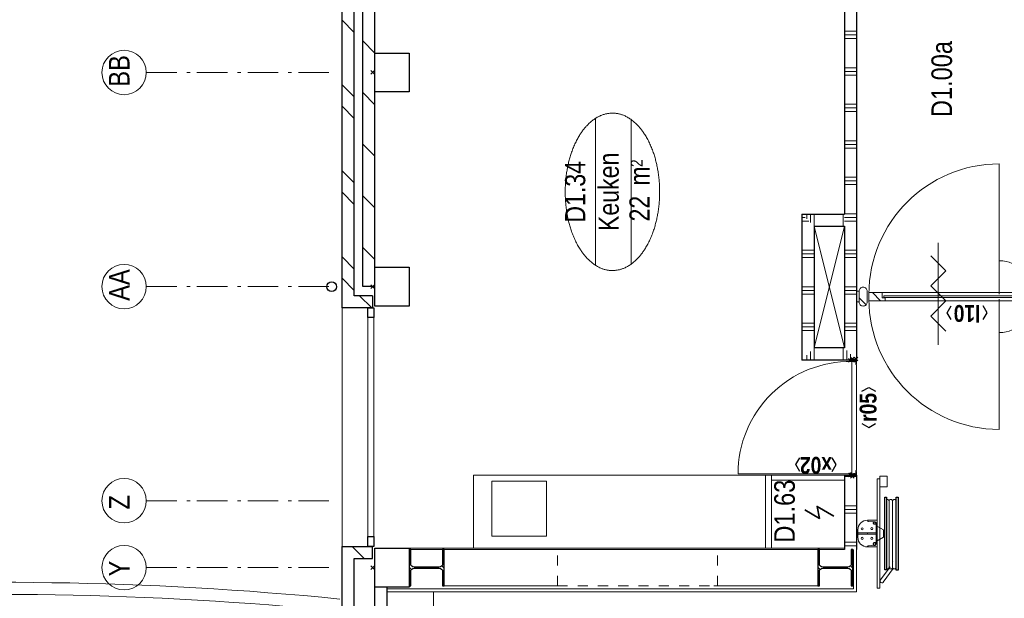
# Model space of a CAD drawing. Header units: millimetres. Extents: x 164327 to 368283, y 131426 to 274001.
# Tile 89 of 160: x 313646 to 321741, y 210241 to 214997. Entities that reach past the tile are written whole.
import ezdxf
from ezdxf.enums import TextEntityAlignment as Align

# ---------------------------------------------------------------- set-up
doc = ezdxf.new("R2010")
doc.units = ezdxf.units.MM
doc.header["$LTSCALE"] = 400
doc.header["$PDMODE"] = 3
doc.header["$PDSIZE"] = 15
for name, pattern in [('STYLE_01', [0.416641, 0.208282, -0.208359]), ('STYLE_02', [0.694427, 0.486069, -0.208359]), ('STYLE_06', [1.041641, 0.625, -0.208282, 0.069427, -0.138931])]:
    doc.linetypes.add(name, pattern=pattern)
for name, color, linetype, lineweight in [('Buitenkozijnen', 140, 'Continuous', 15), ('Kozijnmerken', 43, 'Continuous', 9), ('mat-afdichting', 9, 'Continuous', 5), ('mat-aluminium', 140, 'Continuous', 15), ('mat-baksteen', 5, 'Continuous', 25), ('mat-beton (ihwg)', 5, 'Continuous', 25), ('mat-glas-hor', 5, 'Continuous', 15), ('mat-kalkzandsteen', 5, 'Continuous', 25), ('mat-multiplex-hor', 140, 'Continuous', 15), ('mat-naaldhout', 140, 'Continuous', 15), ('mat-scheidingswand-horizontaal', 5, 'Continuous', 25), ('mat-spuitwerk_marmo', 43, 'STYLE_02', 20), ('mat-staal', 5, 'Continuous', 25), ('None', 7, 'Continuous', 9), ('Ruimtenummers', 5, 'Continuous', 25), ('Tekst', 140, 'Continuous', 15)]:
    doc.layers.add(name, color=color, linetype=linetype, lineweight=lineweight)
doc.styles.add('Arial Narrow', font='ARIALN.TTF', dxfattribs={"height": 222.25})
doc.styles.add('Arial Narrow (bold)', font='ARIALNB.TTF', dxfattribs={"height": 172.861111})

# ---------------------------------------------------------------- blocks, each defined once
blk = doc.blocks.new('*X700')
at = {"layer": 'None', "lineweight": 5}
blk.add_line((23345.1, 4253.2), (23412.1, 4320.2), dxfattribs=at)
blk = doc.blocks.new('*U701')
at = {"layer": 'mat-glas-hor', "color": 140, "lineweight": 15}
blk.add_lwpolyline([(23384.6, 3116.5), (23384.6, 4227.5), (23372.6, 4227.5), (23372.6, 3116.5)], close=True, dxfattribs=at)
at = {"layer": 'mat-naaldhout', "color": 140, "linetype": 'Continuous', "lineweight": 15}
for points in [[(23370.1, 4239.2), (23370.1, 4214.2), (23345.1, 4214.2), (23345.1, 4348.2), (23412.1, 4348.2), (23412.1, 4239.2)], [(23370.1, 3111.2), (23370.1, 3136.2), (23345.1, 3136.2), (23345.1, 3002.2), (23412.1, 3002.2), (23412.1, 3111.2)]]:
    blk.add_lwpolyline(points, close=True, dxfattribs=at)
at = {"layer": 'None', "color": 43, "linetype": 'Continuous', "lineweight": 9}
for p, q in [((22287.5, 3277.2), (23358.6, 3277.2)), ((24469.6, 3277.2), (23398.6, 3277.2))]:
    blk.add_line(p, q, dxfattribs=at)
at = {"layer": 'None', "color": 8, "lineweight": 5}
blk.add_lwpolyline([(23345.1, 4348.2), (23412.1, 4348.2), (23412.1, 3111.2), (23345.1, 3111.2)], close=True, dxfattribs=at)
at = {"layer": 'None', "color": 43, "linetype": 'Continuous', "lineweight": 9}
for centre, radius, start, end in [((23358.6, 3277.2), 1071.1, 90, 180), ((23398.6, 3277.2), 1071.1, 0, 90), ((23358.6, 3277.2), 275.3, 180, 270), ((23398.6, 3277.2), 275.3, 270, 0)]:
    blk.add_arc(centre, radius, start, end, dxfattribs=at)
at = {"layer": 'mat-naaldhout', "color": 140}
blk.add_blockref('*X700', (0, 0), dxfattribs=at)
blk = doc.blocks.new('*X192')
at = {"layer": 'None', "lineweight": 5}
blk.add_line((-23.7, -23.7), (33.5, 33.5), dxfattribs=at)
blk = doc.blocks.new('houten stijl 67 x 114')
at = {"layer": 'mat-naaldhout', "color": 140, "linetype": 'Continuous', "lineweight": 15, "flags": 128}
blk.add_lwpolyline([(33.5, 0), (33.5, 0, -0.414214), (0, -33.5), (0, -33.5, -0.414214), (-33.5, 0), (-33.5, 88), (-33.5, 88, -0.414214), (0, 121.5), (0, 121.5, -0.414214), (33.5, 88)], format="xyb", close=True, dxfattribs=at)
at = {"layer": 'mat-naaldhout', "color": 140}
blk.add_blockref('*X192', (0, 0), dxfattribs=at)
blk = doc.blocks.new('*U702')
at = {"layer": 'None', "color": 140, "linetype": 'Continuous', "lineweight": 15}
for points in [[(23334.6, 4450), (23422.6, 4450), (23422.6, 4430), (23334.6, 4430)], [(23334.6, 2920), (23422.6, 2920), (23422.6, 2900), (23334.6, 2900)]]:
    blk.add_lwpolyline(points, close=True, dxfattribs=at)
at = {"layer": 'None', "color": 7, "xscale": -1, "rotation": 270}
blk.add_blockref('houten stijl 67 x 114', (23334.6, 4396.5), dxfattribs=at)
at = {"layer": 'None', "color": 7}
blk.add_blockref('*U701', (0, 0), dxfattribs=at)
at = {"layer": 'None', "color": 7, "rotation": 90}
blk.add_blockref('houten stijl 67 x 114', (23422.6, 2953.5), dxfattribs=at)
blk = doc.blocks.new('*U826')
at = {"layer": 'None', "color": 140, "linetype": 'Continuous', "lineweight": 15}
blk.add_lwpolyline([(21311.1, 7600), (21911.1, 7600), (21911.1, 5200), (21311.1, 5200)], close=True, dxfattribs=at)
at = {"layer": 'None', "color": 43, "linetype": 'Continuous', "lineweight": 9}
blk.add_lwpolyline([(21411.1, 7450), (21861.1, 7450), (21861.1, 7000), (21411.1, 7000)], close=True, dxfattribs=at)
blk = doc.blocks.new('*X918')
at = {"layer": 'None', "lineweight": 9}
for p, q in [((23683.5, 8410), (23783.5, 8510)), ((24107.8, 8410), (24207.8, 8510)), ((24532, 8410), (24632, 8510)), ((24956.3, 8410), (25056.3, 8510)), ((25380.6, 8410), (25480.6, 8510)), ((25804.8, 8410), (25904.8, 8510)), ((26229.1, 8410), (26329.1, 8510)), ((26653.4, 8410), (26753.4, 8510)), ((27077.6, 8410), (27177.6, 8510)), ((27501.9, 8410), (27601.9, 8510)), ((27926.1, 8410), (28026.1, 8510)), ((28350.4, 8410), (28450.4, 8510)), ((28774.7, 8410), (28874.7, 8510))]:
    blk.add_line(p, q, dxfattribs=at)
blk = doc.blocks.new('*X919')
at = {"layer": 'None', "lineweight": 9}
for p, q in [((23429.2, 8580), (23529.2, 8680)), ((23605.6, 8580), (23705.6, 8680)), ((24136.3, 8580), (24236.3, 8680)), ((24312.7, 8580), (24412.7, 8680)), ((24843.5, 8580), (24943.5, 8680)), ((25019.8, 8580), (25119.8, 8680)), ((25550.6, 8580), (25650.6, 8680)), ((25727, 8580), (25827, 8680)), ((26257.7, 8580), (26357.7, 8680)), ((26434.1, 8580), (26534.1, 8680)), ((26964.8, 8580), (27064.8, 8680)), ((27141.2, 8580), (27241.2, 8680)), ((27671.9, 8580), (27771.9, 8680)), ((27848.3, 8580), (27948.3, 8680)), ((28379, 8580), (28479, 8680)), ((28555.4, 8580), (28655.4, 8680))]:
    blk.add_line(p, q, dxfattribs=at)
blk = doc.blocks.new('*X952')
at = {"layer": 'None', "lineweight": 9}
blk.add_line((21226.1, 8498.1), (21326.1, 8598.1), dxfattribs=at)
blk = doc.blocks.new('*U200')
at = {"layer": 'Buitenkozijnen', "lineweight": 15}
for p, q in [((-10, 0), (-10, -1960)), ((-10, 0), (40, 0)), ((40, 0), (40, -1960)), ((-10, -1960), (40, -1960))]:
    blk.add_line(p, q, dxfattribs=at)
blk = doc.blocks.new('Gevelpui best 1960')
at = {"layer": 'Buitenkozijnen', "color": 43, "lineweight": 9}
blk.add_line((250, 0), (250, -1960), dxfattribs=at)
at = {"layer": 'Buitenkozijnen', "color": 92, "lineweight": 25}
for points in [[(-10, 0), (40, 0), (40, -80), (-10, -80)], [(-10, -1880), (40, -1880), (40, -1960), (-10, -1960)]]:
    blk.add_lwpolyline(points, close=True, dxfattribs=at)
at = {"layer": 'Buitenkozijnen'}
blk.add_blockref('*U200', (0, 0), dxfattribs=at)
blk = doc.blocks.new('HWA')
at = {"layer": 'None', "color": 92, "linetype": 'Continuous', "lineweight": 25}
blk.add_circle((0, -74), 40, dxfattribs=at)
blk = doc.blocks.new('Kolom 280x320')
at = {"layer": 'mat-beton (ihwg)', "lineweight": 25}
blk.add_lwpolyline([(-300, 160), (-20, 160), (-20, -160), (-300, -160)], close=True, dxfattribs=at)
at = {"layer": 'None', "color": 92, "linetype": 'Continuous', "lineweight": 5}
blk.add_point((0, 0), dxfattribs=at)
blk = doc.blocks.new('Ruimtenummer UV 50')
at = {"layer": 'Ruimtenummers', "color": 8, "lineweight": 5}
for p, q in [((602.2, 156.5), (-602.3, 156.5)), ((594.7, -137.5), (-594.8, -137.5))]:
    blk.add_line(p, q, dxfattribs=at)
blk.add_open_spline([(-323.4, 353.8), (-173.3, 405.8), (173.3, 405.8), (323.4, 353.8), (473.5, 301.8), (560.1, 211.8), (646.8, 121.7), (646.8, 17.7), (646.8, -86.3), (560.1, -176.3), (473.5, -266.4), (323.4, -318.4), (173.3, -370.4), (-173.3, -370.4), (-323.4, -318.4), (-473.5, -266.4), (-560.2, -176.3), (-646.8, -86.3), (-646.8, 17.7), (-646.8, 121.7), (-560.2, 211.8), (-473.5, 301.8), (-323.4, 353.8)], degree=2, knots=[0, 0, 0, 0.09962, 0.19924, 0.19924, 0.283607, 0.283607, 0.349619, 0.349619, 0.415638, 0.415638, 0.5, 0.5, 0.59962, 0.69924, 0.69924, 0.783607, 0.783607, 0.849619, 0.849619, 0.915638, 0.915638, 1, 1, 1], dxfattribs=at)
at = {"layer": 'Ruimtenummers', "attachment_point": 2, "style": 'Arial Narrow'}
for s, insert, char_height in [(' 2', (220.1, -132.8), 96.8), (' m', (103.6, -122.2), 165.95)]:
    blk.add_mtext(s, dxfattribs=dict(at, insert=insert, char_height=char_height))
at = {"layer": 'Ruimtenummers', "style": 'Arial Narrow'}
for tag, p in [('Nummer', (0, 406.9)), ('Naam', (0, 131.7)), ('Oppervlak', (-137.9, -122.2))]:
    blk.add_attdef(tag, text='', height=165.9, dxfattribs=at).set_placement(p, align=Align.TOP_CENTER)
blk = doc.blocks.new('*X1158')
at = {"layer": 'None', "lineweight": 9}
for p, q in [((23100, 4450), (23100, 4550)), ((23130, 4450), (23130, 4550)), ((23160, 4450), (23160, 4550)), ((23400, 4450), (23400, 4550)), ((23430, 4450), (23430, 4550)), ((23460, 4450), (23460, 4550)), ((23700, 4450), (23700, 4550)), ((23730, 4450), (23730, 4550)), ((23760, 4450), (23760, 4550)), ((24000, 4450), (24000, 4550)), ((24030, 4450), (24030, 4550)), ((24060, 4450), (24060, 4550)), ((24300, 4450), (24300, 4550)), ((24330, 4450), (24330, 4550)), ((24360, 4450), (24360, 4550)), ((24600, 4450), (24600, 4550)), ((24630, 4450), (24630, 4550)), ((24660, 4450), (24660, 4550)), ((24900, 4450), (24900, 4550)), ((24930, 4450), (24930, 4550)), ((24960, 4450), (24960, 4550)), ((25200, 4450), (25200, 4550)), ((25230, 4450), (25230, 4550)), ((25260, 4450), (25260, 4550)), ((25500, 4450), (25500, 4550)), ((25530, 4450), (25530, 4550)), ((25560, 4450), (25560, 4550)), ((25800, 4450), (25800, 4550)), ((25830, 4450), (25830, 4550)), ((25860, 4450), (25860, 4550)), ((26100, 4450), (26100, 4550)), ((26130, 4450), (26130, 4550)), ((26160, 4450), (26160, 4550)), ((26400, 4450), (26400, 4550)), ((26430, 4450), (26430, 4550)), ((26460, 4450), (26460, 4550)), ((26700, 4450), (26700, 4550)), ((26730, 4450), (26730, 4550)), ((26760, 4450), (26760, 4550)), ((27000, 4450), (27000, 4550)), ((27030, 4450), (27030, 4550)), ((27060, 4450), (27060, 4550)), ((27300, 4450), (27300, 4550)), ((27330, 4450), (27330, 4550)), ((27360, 4450), (27360, 4550)), ((27600, 4450), (27600, 4550)), ((27630, 4450), (27630, 4550)), ((27660, 4450), (27660, 4550)), ((22860, 4450), (22860, 4453))]:
    blk.add_line(p, q, dxfattribs=at)
blk = doc.blocks.new('*X1159')
at = {"layer": 'None', "lineweight": 9}
for p, q in [((21330, 4450), (21330, 4550)), ((21360, 4450), (21360, 4550)), ((21600, 4450), (21600, 4550)), ((21630, 4450), (21630, 4550)), ((21660, 4450), (21660, 4550)), ((21900, 4450), (21900, 4550))]:
    blk.add_line(p, q, dxfattribs=at)
blk = doc.blocks.new('*X1161')
at = {"layer": 'None', "lineweight": 9}
for p, q in [((-150, 132.8), (-137.8, 145)), ((131, 131), (145, 145)), ((-4.3, -4.3), (4.2, 4.2)), ((-145, -145), (-131, -131)), ((137.8, -145), (150, -132.8))]:
    blk.add_line(p, q, dxfattribs=at)
at = {"layer": 'None', "lineweight": 25}
for p, q in [((-15.5, 125.9), (3.6, 145)), ((-3.6, -145), (15.5, -125.9))]:
    blk.add_line(p, q, dxfattribs=at)
blk = doc.blocks.new('*U1162')
at = {"layer": 'None', "color": 92, "linetype": 'Continuous', "lineweight": 25, "flags": 128}
blk.add_lwpolyline([(150, -131), (31.25, -131, -0.4142136), (4.25, -104), (4.25, 104, -0.4142136), (31.25, 131), (150, 131), (150, 145), (-150, 145), (-150, 131), (-31.25, 131, -0.4142136), (-4.25, 104), (-4.25, -104, -0.4142136), (-31.25, -131), (-150, -131), (-150, -145), (150, -145)], format="xyb", close=True, dxfattribs=at)
at = {"layer": 'None', "color": 92}
blk.add_blockref('*X1161', (0, 0), dxfattribs=at)
blk = doc.blocks.new('*X1163')
at = {"layer": 'None', "lineweight": 9}
for p, q in [((-150, 132.8), (-137.8, 145)), ((131, 131), (145, 145)), ((-4.3, -4.3), (4.2, 4.2)), ((-145, -145), (-131, -131)), ((137.8, -145), (150, -132.8))]:
    blk.add_line(p, q, dxfattribs=at)
at = {"layer": 'None', "lineweight": 25}
for p, q in [((-15.5, 125.9), (3.6, 145)), ((-3.6, -145), (15.5, -125.9))]:
    blk.add_line(p, q, dxfattribs=at)
blk = doc.blocks.new('*U1164')
at = {"layer": 'None', "color": 92, "linetype": 'Continuous', "lineweight": 25, "flags": 128}
blk.add_lwpolyline([(150, -131), (31.25, -131, -0.4142136), (4.25, -104), (4.25, 104, -0.4142136), (31.25, 131), (150, 131), (150, 145), (-150, 145), (-150, 131), (-31.25, 131, -0.4142136), (-4.25, 104), (-4.25, -104, -0.4142136), (-31.25, -131), (-150, -131), (-150, -145), (150, -145)], format="xyb", close=True, dxfattribs=at)
at = {"layer": 'None', "color": 92}
blk.add_blockref('*X1163', (0, 0), dxfattribs=at)
blk = doc.blocks.new('*U77')
at = {"layer": 'None', "color": 140, "linetype": 'Continuous', "lineweight": 15, "flags": 128}
blk.add_lwpolyline([(-21.4, 110), (58.6, 110), (58.6, 106.7, -0.391021), (52.6, 100.2), (-0.9, 95.9, 0.391021), (-12.4, 83.5), (-12.4, -83.5, 0.391021), (-0.9, -95.9), (52.6, -100.2, -0.391021), (58.6, -106.7), (58.6, -110), (-21.4, -110)], format="xyb", close=True, dxfattribs=at)
blk = doc.blocks.new('*U78')
at = {"layer": 'None', "color": 253, "linetype": 'Continuous', "lineweight": 5}
for p, q in [((96.625, -278), (96.625, 266)), ((125.704, -278), (125.704, 266)), ((50.42, -31.849), (50.42, 29))]:
    blk.add_line(p, q, dxfattribs=at)
at = {"layer": 'None', "color": 140, "linetype": 'Continuous', "lineweight": 15}
for p, q in [((50.42, 29), (1.453, 57.31)), ((0, -61), (50.42, -31.849))]:
    blk.add_line(p, q, dxfattribs=at)
at = {"layer": 'None', "color": 92, "linetype": 'Continuous', "lineweight": 25}
for points in [[(60.916, 296), (76.476, 296), (76.476, -300), (60.916, -300)], [(154.785, 296), (171.344, 296), (171.344, -302), (154.785, -302)]]:
    blk.add_lwpolyline(points, close=True, dxfattribs=at)
at = {"layer": 'None', "color": 253, "linetype": 'Continuous', "lineweight": 5}
blk.add_lwpolyline([(50.929, 18), (60.916, 18), (60.916, -18), (50.929, -18)], close=True, dxfattribs=at)
for points, knots in [([(96.866, 264), (96.866, 268.997), (93.792, 272.9335), (90.718, 276.87), (85.875, 278.0735), (81.032, 279.277), (76.476, 277.238)], [0, 0, 0, 0.333549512, 0.333549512, 0.666828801, 0.666828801, 1, 1, 1]), ([(125.825, 264), (125.825, 267.886), (123.8855, 271.2505), (121.946, 274.615), (118.586, 276.5575), (115.226, 278.5), (107.466, 278.5), (104.106, 276.5575), (100.746, 274.615), (98.806, 271.2505), (96.866, 267.886), (96.866, 264)], [0, 0, 0, 0.166769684, 0.166769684, 0.333423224, 0.333423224, 0.499994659, 0.666566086, 0.666566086, 0.833226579, 0.833226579, 1, 1, 1]), ([(154.785, 264), (154.785, 267.886), (152.845, 271.2505), (150.905, 274.615), (147.5455, 276.5575), (144.186, 278.5), (140.306, 278.5), (136.426, 278.5), (133.066, 276.5575), (129.706, 274.615), (127.7655, 271.2505), (125.825, 267.886), (125.825, 264)], [0, 0, 0, 0.166772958, 0.166772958, 0.333424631, 0.333424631, 0.499985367, 0.499985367, 0.666556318, 0.666556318, 0.833223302, 0.833223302, 1, 1, 1]), ([(76.477, -291.432), (81.039, -293.343), (85.8175, -292.072), (90.596, -290.801), (93.6105, -286.876), (96.625, -282.951), (96.625, -278)], [0, 0, 0, 0.333165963, 0.333165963, 0.666458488, 0.666458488, 1, 1, 1]), ([(96.625, -278), (96.625, -281.901), (98.573, -285.2795), (100.521, -288.658), (103.895, -290.609), (107.269, -292.56), (111.165, -292.56), (115.061, -292.56), (118.435, -290.609), (121.809, -288.658), (123.7565, -285.2795), (125.704, -281.901), (125.704, -278)], [0, 0, 0, 0.166754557, 0.166754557, 0.333426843, 0.333426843, 0.500005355, 0.500005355, 0.666583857, 0.666583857, 0.833249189, 0.833249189, 1, 1, 1]), ([(125.704, -278), (125.704, -281.901), (127.6525, -285.2795), (129.601, -288.658), (132.975, -290.609), (136.349, -292.56), (140.245, -292.56), (144.141, -292.56), (147.5145, -290.609), (150.888, -288.658), (152.836, -285.2795), (154.784, -281.901), (154.784, -278)], [0, 0, 0, 0.166757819, 0.166757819, 0.333436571, 0.333436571, 0.500014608, 0.500014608, 0.666582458, 0.666582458, 0.833245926, 0.833245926, 1, 1, 1])]:
    blk.add_open_spline(points, degree=2, knots=knots, dxfattribs=at)
blk = doc.blocks.new('BSH')
at = {"layer": 'None', "color": 140, "linetype": 'Continuous', "lineweight": 15}
for p, q in [((0, -61), (0, 111.155)), ((-159.8585, -36.7557), (-159.8585, 32.756)), ((-80, -6.8893), (-80, 2.8892))]:
    blk.add_line(p, q, dxfattribs=at)
at = {"layer": 'None', "color": 253, "linetype": 'Continuous', "lineweight": 5}
for p, q in [((135.277, -233.0824), (136.142, -233.8294)), ((27.7468, -383.0008), (105.0969, -276.5164)), ((130.6676, -289.4337), (48.7568, -402.0618))]:
    blk.add_line(p, q, dxfattribs=at)
at = {"layer": 'None', "color": 140, "linetype": 'Continuous', "lineweight": 15}
for points in [[(0, 448), (20, 448), (20, -452), (0, -452)], [(20, 469.75), (82, 469.75), (82, 382.75), (20, 382.75)], [(-160, 2.8892), (-9, 2.8892), (-9, -6.8893), (-160, -6.8893)]]:
    blk.add_lwpolyline(points, close=True, dxfattribs=at)
at = {"layer": 'None', "color": 8, "linetype": 'Continuous', "lineweight": 5}
for centre in [(-124, 37.275), (-44.5, 38.775), (-124, -41.275), (-45, -41.275)]:
    blk.add_circle(centre, 8.5, dxfattribs=at)
at = {"layer": 'None', "color": 140, "linetype": 'Continuous', "lineweight": 15}
for centre, start, end in [((-80, 28), 90, 180), ((-80, -32), 180, 270)]:
    blk.add_arc(centre, 80, start, end, dxfattribs=at)
at = {"layer": 'None', "color": 9, "linetype": 'Continuous', "lineweight": 5}
blk.add_arc((38.2528, -392.5302), 14.18399, 137.790600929, 325.770923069, dxfattribs=at)
at = {"layer": 'None', "color": 92, "linetype": 'Continuous', "lineweight": 25}
for points, knots in [([(-11.70075, 86.5025), (-12.2626, 89.0317), (-14.0137, 90.9408), (-15.7648, 92.8499), (-18.23575, 93.6275), (-20.7067, 94.4051), (-23.236, 93.84325), (-25.7653, 93.2814), (-27.67445, 91.53015), (-29.5836, 89.7789), (-30.36125, 87.3079), (-31.1389, 84.8369), (-30.57705, 82.3077), (-30.0152, 79.7785), (-28.26385, 77.8694), (-26.5125, 75.9603), (-24.0415, 75.1827), (-21.5705, 74.4051), (-19.0412, 74.96695), (-16.5119, 75.5288), (-14.60305, 77.28005), (-12.6942, 79.0313), (-11.91655, 81.5023), (-11.1389, 83.9733), (-11.70075, 86.5025)], [0, 0, 0, 0.0833344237, 0.0833344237, 0.1666618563, 0.1666618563, 0.2499968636, 0.2499968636, 0.3333348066, 0.3333348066, 0.4166657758, 0.4166657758, 0.5000000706, 0.5000000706, 0.583336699, 0.583336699, 0.666668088, 0.666668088, 0.7500039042, 0.7500039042, 0.8333377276, 0.8333377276, 0.9166657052, 0.9166657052, 1, 1, 1]), ([(-11.75695, -89.71225), (-12.375, -92.4944), (-14.3012, -94.5944), (-16.2274, -96.6944), (-18.94545, -97.54975), (-21.6635, -98.4051), (-24.4457, -97.78705), (-27.2279, -97.169), (-29.328, -95.24265), (-31.4281, -93.3163), (-32.2835, -90.5982), (-33.1389, -87.8801), (-32.52085, -85.09795), (-31.9028, -82.3158), (-29.97635, -80.2158), (-28.0499, -78.1158), (-25.3318, -77.26045), (-22.6137, -76.4051), (-19.83145, -77.02315), (-17.0492, -77.6412), (-14.94945, -79.56755), (-12.8497, -81.4939), (-11.9943, -84.212), (-11.1389, -86.9301), (-11.75695, -89.71225)], [0, 0, 0, 0.083334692, 0.083334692, 0.1666618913, 0.1666618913, 0.2499964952, 0.2499964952, 0.3333343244, 0.3333343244, 0.4166651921, 0.4166651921, 0.4999998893, 0.4999998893, 0.5833365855, 0.5833365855, 0.6666673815, 0.6666673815, 0.7500034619, 0.7500034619, 0.8333376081, 0.8333376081, 0.9166653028, 0.9166653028, 1, 1, 1])]:
    blk.add_open_spline(points, degree=2, knots=knots, dxfattribs=at)
at = {"layer": 'None', "color": 7}
blk.add_blockref('*U78', (0, 0), dxfattribs=at)
at = {"layer": 'None', "color": 140, "rotation": 180}
blk.add_blockref('*U77', (-21.4, -2), dxfattribs=at)
blk = doc.blocks.new('*X1171')
at = {"layer": 'None', "lineweight": 9}
blk.add_line((23286.1, 8436.8), (23386.1, 8536.8), dxfattribs=at)
blk = doc.blocks.new('Kozijnmerk 50')
at = {"layer": 'Kozijnmerken', "color": 92, "linetype": 'Continuous', "lineweight": 25}
for points in [[(-132.2, 50.6), (-164.8, -5.8), (-132.2, -62.1)], [(132.2, 50.6), (164.8, -5.8), (132.2, -62.1)]]:
    blk.add_lwpolyline(points, dxfattribs=at)
at = {"layer": 'None', "color": 43, "style": 'Arial Narrow (bold)'}
blk.add_attdef('merk', text='', height=138.3, dxfattribs=at).set_placement((0, 0), align=Align.MIDDLE_CENTER)
blk = doc.blocks.new('*U1218')
at = {"layer": 'None', "color": 43, "linetype": 'Continuous', "lineweight": 9}
for radius, start, end in [(28167.7, 354.32647, 3.85719), (28267.7, 354.34621, 3.95976)]:
    blk.add_arc((-7237, 11484.7), radius, start, end, dxfattribs=at)
blk = doc.blocks.new('*U1221')
at = {"layer": 'None', "color": 43, "linetype": 'Continuous', "lineweight": 9}
for radius, start, end in [(28167.7, 354.32647, 3.85719), (28267.7, 354.34621, 3.95976)]:
    blk.add_arc((-7237, 11484.7), radius, start, end, dxfattribs=at)
blk = doc.blocks.new('zelfsluitend')
at = {"layer": 'None', "color": 7, "linetype": 'Continuous', "lineweight": 15}
for p, q in [((-418.5, 0), (418.5, 0)), ((-305.3, -61.7), (-181.8, 61.7)), ((-58.3, -61.7), (-181.8, 61.7)), ((-58.3, -61.7), (65.2, 61.7)), ((188.6, -61.7), (65.2, 61.7)), ((188.6, -61.7), (312.1, 61.7))]:
    blk.add_line(p, q, dxfattribs=at)
blk = doc.blocks.new('*U1278')
at = {"layer": 'None', "color": 43, "linetype": 'Continuous', "lineweight": 9}
for p, q in [((21901.1, 4457.6), (21911.1, 4491.4)), ((21901.1, 4491.4), (21911.1, 4457.6))]:
    blk.add_line(p, q, dxfattribs=at)
blk.add_lwpolyline([(21901.1, 4491.4), (21911.1, 4491.4), (21911.1, 4457.6), (21901.1, 4457.6)], close=True, dxfattribs=at)
blk = doc.blocks.new('*U1279')
at = {"layer": 'None', "color": 43, "linetype": 'Continuous', "lineweight": 9}
for p, q in [((22865.1, 4457.6), (22855.1, 4492.4)), ((22865.1, 4492.4), (22855.1, 4457.6))]:
    blk.add_line(p, q, dxfattribs=at)
blk.add_lwpolyline([(22855.1, 4492.4), (22865.1, 4492.4), (22865.1, 4457.6), (22855.1, 4457.6)], close=True, dxfattribs=at)
blk = doc.blocks.new('*X1280')
at = {"layer": 'None', "lineweight": 9}
for p, q in [((22834.8, 4450), (22838.8, 4454)), ((22851.1, 4466.3), (22855.1, 4470.3))]:
    blk.add_line(p, q, dxfattribs=at)
blk = doc.blocks.new('*U1281')
at = {"layer": 'mat-afdichting', "lineweight": 5}
for points in [[(21936.1, 4454), (21924.1, 4454), (21924.1, 4456.2), (21936.1, 4456.2)], [(22830.1, 4454), (22842.1, 4454), (22842.1, 4456.2), (22830.1, 4456.2)]]:
    blk.add_lwpolyline(points, close=True, dxfattribs=at)
at = {"layer": 'mat-aluminium', "lineweight": 15}
blk.add_lwpolyline([(22851.1, 4470.5), (22855.1, 4470.5), (22855.1, 4485.5), (22851.1, 4485.5)], close=True, dxfattribs=at)
at = {"layer": 'mat-multiplex-hor', "lineweight": 15, "flags": 128}
for points in [[(22839.1, 4471.5), (22845.1, 4471.5), (22846, 4490), (21920.1, 4490), (21921.3, 4471.5), (21928.8, 4471.5)], [(21928.8, 4468.5), (21921.5, 4468.5), (21922.2, 4456.2), (21950.2, 4456.2), (21950.2, 4450), (22822.1, 4450), (22822.1, 4456.2), (22844.3, 4456.2), (22844.9, 4468.5), (22839.1, 4468.5)]]:
    blk.add_lwpolyline(points, dxfattribs=at)
at = {"layer": 'mat-spuitwerk_marmo', "lineweight": 20}
blk.add_circle((21923.1, 4502.3), 4, dxfattribs=at)
at = {"layer": 'mat-staal', "lineweight": 5, "flags": 128}
for points in [[(21916.1, 4450, -0.414214), (21911.1, 4455), (21911.1, 4498.4), (21911.1, 4500.1), (21915.1, 4500.1), (21915.1, 4498.4), (21915.1, 4455), (21915.1, 4455, 0.414214), (21916.1, 4454), (21941.1, 4454), (21941.1, 4450)], [(22850.1, 4450, 0.414214), (22855.1, 4455), (22855.1, 4498.4), (22855.1, 4500.1), (22851.1, 4500.1), (22851.1, 4498.4), (22851.1, 4455), (22851.1, 4455, -0.414214), (22850.1, 4454), (22825.1, 4454), (22825.1, 4450)]]:
    blk.add_lwpolyline(points, format="xyb", close=True, dxfattribs=at)
at = {"layer": 'None', "color": 43, "linetype": 'Continuous', "lineweight": 9}
blk.add_line((21923.1, 4502.3), (21923.1, 5424.9), dxfattribs=at)
for points in [[(21917.6, 4456.3), (21915.1, 4456.3), (21915.1, 4503.4), (21917.6, 4503.4)], [(21928.1, 4499.8), (21929.9, 4498.2), (21922.6, 4489.8), (21924.3, 4456.8), (21921.9, 4456.7), (21920.1, 4490.6)]]:
    blk.add_lwpolyline(points, close=True, dxfattribs=at)
at = {"layer": 'None', "color": 92, "linetype": 'Continuous', "lineweight": 25, "flags": 128}
for points in [[(21926.2, 4471.2), (21921.2, 4471.2), (21921.2, 4469.2)], [(21921.2, 4469.2), (21926.2, 4469.2)], [(22845, 4471.2), (22840, 4471.2), (22840, 4469.2)], [(22840, 4469.2), (22845, 4469.2)]]:
    blk.add_lwpolyline(points, dxfattribs=at)
at = {"layer": 'None', "color": 140, "linetype": 'Continuous', "lineweight": 15}
blk.add_circle((21923.1, 4502.3), 8, dxfattribs=at)
at = {"layer": 'None', "color": 43, "linetype": 'Continuous', "lineweight": 9}
blk.add_arc((21923.1, 4502.3), 922.6, 359.29028, 90, dxfattribs=at)
at = {"layer": 'None', "color": 8, "linetype": 'Continuous', "lineweight": 5}
for p in [(21901.1, 4484), (21912, 4501.6), (22854.1, 4501.6), (22865.1, 4484), (22865.1, 4454)]:
    blk.add_point(p, dxfattribs=at)
at = {"layer": 'mat-staal'}
blk.add_blockref('*X1280', (0, 0), dxfattribs=at)
at = {"layer": 'None', "color": 7}
for name in ['*U1278', '*U1279']:
    blk.add_blockref(name, (0, 0), dxfattribs=at)
blk = doc.blocks.new('*X1345')
at = {"layer": 'None', "lineweight": 9}
for p, q in [((22860, 4897), (22860, 4900)), ((23100, 4800), (23100, 4900)), ((23130, 4800), (23130, 4900)), ((23160, 4800), (23160, 4900)), ((23400, 4800), (23400, 4900)), ((23430, 4800), (23430, 4900)), ((23460, 4800), (23460, 4900)), ((23700, 4800), (23700, 4900)), ((23730, 4800), (23730, 4900)), ((23760, 4800), (23760, 4900)), ((24000, 4843), (24000, 4900)), ((24030, 4873), (24030, 4900))]:
    blk.add_line(p, q, dxfattribs=at)
blk = doc.blocks.new('*X1346')
at = {"layer": 'None', "lineweight": 9}
for p, q in [((24017, 4860), (24057, 4860)), ((23957, 4800), (24057, 4800)), ((23987, 4830), (24057, 4830)), ((23957, 4560), (24057, 4560))]:
    blk.add_line(p, q, dxfattribs=at)
blk = doc.blocks.new('*X1347')
at = {"layer": 'None', "lineweight": 9}
for p, q in [((22857, 4860), (22897, 4860)), ((22857, 4830), (22927, 4830)), ((22857, 4800), (22957, 4800)), ((22857, 4560), (22957, 4560)), ((22857, 4530), (22937, 4530)), ((22857, 4500), (22907, 4500))]:
    blk.add_line(p, q, dxfattribs=at)

msp = doc.modelspace()

# ---------------------------------------------------------------- linework, layer by layer
at = {"layer": 'mat-baksteen', "lineweight": 25}
for p, q in [((316296.97992, 212627.75849), (316296.97992, 218361.71785)), ((316396.97992, 212727.75849), (316396.97992, 218361.71785)), ((316546.97992, 212727.75849), (316396.97992, 212727.75849)), ((316546.97992, 212727.75849), (316546.97992, 212627.75849)), ((316546.97992, 212627.75849), (316296.97992, 212627.75849)), ((316296.97992, 208572.75849), (316296.97992, 210667.75849)), ((316296.97992, 210667.75849), (316546.97992, 210667.75849)), ((316546.97992, 210567.75849), (316546.97992, 210667.75849)), ((316396.97992, 208672.75849), (316396.97992, 210567.75849)), ((316396.97992, 210567.75849), (316546.97992, 210567.75849))]:
    msp.add_line(p, q, dxfattribs=at)
at = {"layer": 'mat-kalkzandsteen', "lineweight": 25}
for p, q in [((316466.97992, 212802.75849), (316466.97992, 218361.69912)), ((316566.97992, 212802.75849), (316566.97992, 218361.69912)), ((316566.97992, 212802.75849), (316466.97992, 212802.75849)), ((316666.97992, 210332.75849), (316566.97992, 210332.75849)), ((316566.97992, 208892.75849), (316566.97992, 210332.75849)), ((316666.97992, 208892.75849), (316666.97992, 210332.75849))]:
    msp.add_line(p, q, dxfattribs=at)
at = {"layer": 'mat-scheidingswand-horizontaal', "lineweight": 25}
for p, q in [((320526.97992, 217118.75849), (320526.97992, 212198.73627)), ((320426.97992, 215782.75849), (320426.97992, 213398.73627)), ((320076.97992, 213398.73627), (320076.97992, 212198.73627)), ((320076.97992, 213398.73627), (320426.97992, 213398.73627)), ((320176.97992, 213298.73627), (320176.97992, 212298.73627)), ((320176.97992, 213298.73627), (320426.97992, 213298.73627)), ((320426.97992, 213298.73627), (320426.97992, 212298.73627)), ((320426.97992, 212298.73627), (320176.97992, 212298.73627)), ((320526.97992, 212198.73627), (320076.97992, 212198.73627)), ((320426.97992, 211252.75849), (320426.97992, 210642.75849)), ((320426.97992, 211252.75849), (320526.97992, 211252.75849)), ((320526.97992, 211252.75849), (320526.97992, 210642.75849))]:
    msp.add_line(p, q, dxfattribs=at)
at = {"layer": 'None', "color": 7, "linetype": 'STYLE_06', "lineweight": 9}
for p, q in [((314686.97992, 214562.75849), (316186.97992, 214562.75849)), ((314686.97992, 212802.75849), (316186.97992, 212802.75849)), ((314686.97992, 211042.75849), (316186.97992, 211042.75849)), ((314686.97992, 210492.75849), (316186.97992, 210492.75849))]:
    msp.add_line(p, q, dxfattribs=at)
at = {"layer": 'None', "lineweight": 9}
for p, q in [((320176.97992, 212298.73627), (320426.97992, 213298.73627)), ((320176.97992, 213298.73627), (320426.97992, 212298.73627))]:
    msp.add_line(p, q, dxfattribs=at)
at = {"layer": 'None', "color": 140, "lineweight": 15}
for p, q in [((316846.97992, 210652.75849), (320426.97992, 210652.75849)), ((316846.97992, 210642.75849), (320426.97992, 210642.75849))]:
    msp.add_line(p, q, dxfattribs=at)
at = {"layer": 'None', "color": 43, "linetype": 'Continuous', "lineweight": 9}
for p, q in [((317136.97992, 210642.75849), (318066.97992, 210642.75849)), ((317136.97992, 210342.75849), (317136.97992, 210642.75849)), ((319351.97992, 210642.75849), (320206.97992, 210642.75849)), ((320206.97992, 210342.75849), (320206.97992, 210642.75849)), ((317136.97992, 210342.75849), (318066.97992, 210342.75849)), ((319351.97992, 210342.75849), (320206.97992, 210342.75849)), ((317046.97992, 210292.75849), (317046.97992, 201122.75849))]:
    msp.add_line(p, q, dxfattribs=at)
at = {"layer": 'None', "color": 43, "linetype": 'STYLE_01', "lineweight": 9}
for p, q in [((318066.97992, 210642.75849), (319381.97992, 210642.75849)), ((318066.97992, 210342.75849), (318066.97992, 210642.75849)), ((319381.97992, 210342.75849), (319381.97992, 210642.75849)), ((318066.97992, 210342.75849), (319381.97992, 210342.75849))]:
    msp.add_line(p, q, dxfattribs=at)
at = {"layer": 'None', "color": 140, "linetype": 'Continuous', "lineweight": 15}
for p, q in [((320501.97992, 210317.75849), (320501.97992, 210642.75849)), ((320526.97992, 210292.75849), (320526.97992, 210642.75849)), ((316666.97992, 210317.75849), (320501.97992, 210317.75849)), ((316666.97992, 210292.75849), (316666.97992, 210317.75849)), ((316666.97992, 210292.75849), (320526.97992, 210292.75849))]:
    msp.add_line(p, q, dxfattribs=at)
for points in [[(319776.97992, 210652.75849), (319776.97992, 211252.75849), (319826.97992, 211252.75849), (319826.97992, 210652.75849)], [(319826.97992, 211212.75849), (319826.97992, 211252.75849), (320426.97992, 211252.75849), (320426.97992, 211212.75849)]]:
    msp.add_lwpolyline(points, close=True, dxfattribs=at)
at = {"layer": 'None', "color": 1, "linetype": 'Continuous', "lineweight": 35}
msp.add_lwpolyline([(320101.4133, 210966.65328), (320221.4133, 210897.37125), (320201.4133, 210996.65328), (320339.97737, 210916.65328)], dxfattribs=at)
at = {"layer": 'None', "color": 43, "linetype": 'Continuous', "lineweight": 9}
for centre in [(314504.3735, 214562.75849), (314504.3735, 212802.75849), (314504.3735, 211042.75849), (314504.3735, 210492.75849)]:
    msp.add_circle(centre, 182.60642, dxfattribs=at)

# ---------------------------------------------------------------- block references
at = {"layer": 'Buitenkozijnen', "color": 7, "rotation": 180}
msp.add_blockref('Gevelpui best 1960', (316546.97992, 210667.75849), dxfattribs=at)
at = {"layer": 'Kozijnmerken', "color": 7}
for p, rotation, values in [((321435.34533, 212582.32652), 180, {'merk': 'l10'}), ((320621.40525, 211809.83563), 90, {'merk': 'r05'}), ((320192.70694, 211334.13083), 180, {'merk': 'x02'})]:
    msp.add_blockref('Kozijnmerk 50', p, dxfattribs=dict(at, rotation=rotation)).add_auto_attribs(values)
at = {"layer": 'mat-baksteen', "rotation": 90}
for name in ['*X919', '*X1171', '*X952']:
    msp.add_blockref(name, (324976.97992, 189341.69912), dxfattribs=at)
at = {"layer": 'mat-beton (ihwg)', "color": 7}
for name, p, rotation in [('Kolom 280x320', (316546.97992, 214562.75849), 180), ('Kolom 280x320', (316546.97992, 212802.75849), 180), ('HWA', (316136.97992, 212801.69912), 90), ('Kolom 280x320', (316546.97992, 210492.75849), 180)]:
    msp.add_blockref(name, p, dxfattribs=dict(at, rotation=rotation))
at = {"layer": 'mat-kalkzandsteen', "rotation": 90}
msp.add_blockref('*X918', (324976.97992, 189341.69912), dxfattribs=at)
at = {"layer": 'mat-scheidingswand-horizontaal', "rotation": 90}
for name in ['*X1158', '*X1346', '*X1345', '*X1347', '*X1159']:
    msp.add_blockref(name, (324976.97992, 189341.69912), dxfattribs=at)
at = {"layer": 'mat-staal', "rotation": 270}
for name, p in [('*U1162', (316991.97992, 210492.75849)), ('*U1164', (320351.97992, 210492.75849))]:
    msp.add_blockref(name, p, dxfattribs=at)
at = {"layer": 'None', "color": 7, "rotation": 90}
for name, p in [('*U702', (324976.97992, 189341.69912)), ('zelfsluitend', (321198.29892, 212742.75849)), ('*U1281', (324976.97992, 189341.69912)), ('*U826', (324976.97992, 189341.69912)), ('*U1218', (324976.97992, 189341.69912)), ('*U1221', (324976.97992, 189341.69912))]:
    msp.add_blockref(name, p, dxfattribs=at)
at = {"layer": 'None', "color": 7}
msp.add_blockref('BSH', (320696.83842, 210774.75849), dxfattribs=at)
at = {"layer": 'Ruimtenummers', "rotation": 90}
msp.add_blockref('Ruimtenummer UV 50', (318536.97992, 213581.69912), dxfattribs=at).add_auto_attribs({'Nummer': 'D1.34', 'Naam': 'Keuken', 'Oppervlak': '22'})

# ---------------------------------------------------------------- texts
at = {"layer": 'None', "color": 8, "attachment_point": 1, "rotation": 90, "style": 'Arial Narrow'}
for s, insert, char_height in [('BB', (314379.49017, 214446.34182), 169.333333), ('AA', (314379.49017, 212686.34182), 169.333333), ('Z', (314379.49017, 210970.79182), 169.33333), ('Y', (314379.49017, 210420.79182), 169.33333)]:
    msp.add_mtext(s, dxfattribs=dict(at, insert=insert, char_height=char_height))
at = {"layer": 'Ruimtenummers', "char_height": 169.333333, "attachment_point": 1, "rotation": 90, "style": 'Arial Narrow'}
for s, insert in [('D1.00a', (321142.09659, 214195.92515)), ('D1.63', (319849.51598, 210698.25401))]:
    msp.add_mtext(s, dxfattribs=dict(at, insert=insert))
at = {"layer": 'Tekst', "color": 140, "insert": (315534.54055, 208573.22256), "char_height": 169.3333333, "attachment_point": 1, "rotation": 90, "style": 'Arial Narrow'}
msp.add_mtext('Kozijn verwijderen \\Pen dichtmetselen', dxfattribs=at)

doc.saveas('drawing.dxf')
